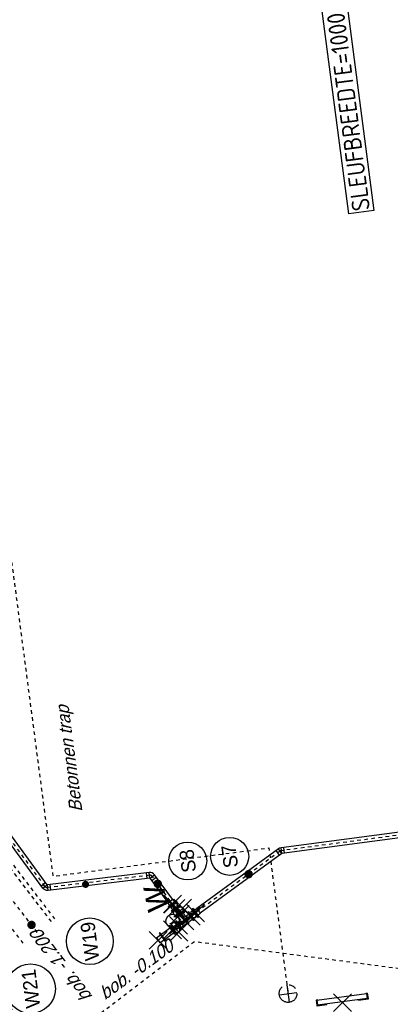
# Model space of a CAD drawing. Header units: metres. Extents: x 118052 to 118564, y 454784 to 455719.
# Tile 109 of 160: x 118486 to 118496, y 455251 to 455278. Entities that reach past the tile are written whole.
import ezdxf
from ezdxf.enums import TextEntityAlignment as Align

# ---------------------------------------------------------------- set-up
doc = ezdxf.new("R2010")
doc.units = ezdxf.units.M
doc.header["$LTSCALE"] = 0.5
doc.header["$PDMODE"] = 3
doc.header["$PDSIZE"] = 0.25
for name, pattern in [('Tauw_HIDDEN2', [5.6, 4, -1.6]), ('Tauw_L_Center1', [13, 8, -1.67, 1.66, -1.67]), ('Tauw_L_Center2', [6.4990000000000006, 4, -0.833, 0.833, -0.833])]:
    doc.linetypes.add(name, pattern=pattern)
for name, color, linetype in [('EL_N_A_EB00----REVISIE~-_-----', 1, 'Continuous'), ('GRAAFWERKZAAMHEDEN', 6, 'Continuous'), ('Koningsstal VIEUWPORT', 254, 'Continuous'), ('TOPOD22', 6, 'Continuous'), ('ZU_B_-_AL999---LW_bet1000-125_gw__18_^200~N_-----', 1, 'Continuous'), ('ZU_B_-_AL999---LW_bet1000-125_gw__20_^200~M_-----', 1, 'Continuous'), ('ZU_B_-_EL999---LD_pvc160_vbr11~H_-----', 1, 'Tauw_L_Center2'), ('ZU_B_-_EL999---LW_bet1000-125_gw~H_-----', 1, 'Tauw_L_Center1'), ('ZU_B_-_EL999---LW_bet1000-125_gw~W_-----', 8, 'Tauw_HIDDEN2'), ('ZU_B_-_ML999---LW_bet1000-125_gw__20_^200~M_-----', 1, 'Continuous'), ('ZU_B_A_EL990---L__GY-FM150_pn10~W_-----', 9, 'Continuous'), ('ZU_B_A_EL999---L__GY-AFSLUITER-150_pn10~W_-----', 9, 'Continuous'), ('ZU_N_-_AB00--E-BETON__18_^200~-_-----', 7, 'Continuous'), ('ZU_N_-_AL999---LS_pvc160_vbr11__20_^200~M_-----', 7, 'Continuous'), ('ZU_N_-_AL999---LS_pvc160_zbr34__18_^200~N_-----', 7, 'Continuous'), ('ZU_N_-_AL999---LS_pvc160_zbr34__20_^200~M_-----', 7, 'Continuous'), ('ZU_N_-_EL999---LB_PE-110_sdr00~H_-----', 2, 'Tauw_L_Center2'), ('ZU_N_-_EL999---LS_pvc160_vbr11~H_-----', 2, 'Tauw_L_Center2'), ('ZU_N_-_EL999---LS_pvc160_vbr11~W_-----', 8, 'Continuous'), ('ZU_N_-_EL999---LS_pvc160_zbr34~H_-----', 2, 'Tauw_L_Center2'), ('ZU_N_-_EL999---LS_pvc160_zbr34~W_-----', 8, 'Continuous'), ('ZU_N_-_EL999---SYM_HYDRANT~-_002--', 2, 'Tauw_L_Center2'), ('ZU_N_-_ML999---LS_pvc160_vbr11__20_^200~M_-----', 7, 'Continuous'), ('ZU_N_-_ML999---LS_pvc160_zbr34__20_^200~M_-----', 7, 'Continuous'), ('ZU_N_A_EL995---A__---Rioolspindelschuif-900~-_-----', 7, 'Continuous'), ('ZU_N_A_EL999---L__GY-AFSLUITER-150_pn10~W_-----', 8, 'Continuous'), ('ZU_N_A_EL999---L__GY-PEvv150-160_pn10~W_-----', 8, 'Continuous'), ('ZU_N_A_EL999---L__GY-RU-NT-150_pn10~W_-----', 8, 'Continuous')]:
    doc.layers.add(name, color=color, linetype=linetype)
doc.styles.add('BURO-025', font='Isocp.shx', dxfattribs={"height": 500})
doc.styles.add('ROMANS', font='tcb_ltype.shx')
doc.styles.add('TAUW-ISOCP', font='tcb_isocp.shx')
doc.styles.add('tcb_isocp', font='tcb_isocp.shx')

# ---------------------------------------------------------------- blocks, each defined once
blk = doc.blocks.new('meAF150T-Z')
for p, q in [((-210, 104.5), (-207, 107.5)), ((-210, -104.5), (-210, 104.5)), ((-207, 107.5), (-207, 142.5)), ((-207, 142.5), (-191, 142.5)), ((-207, -107.5), (-207, 107.5)), ((-191, 142.5), (-191, -142.5)), ((-186.4109078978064, 91.3897357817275), (-175, 88.62903225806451)), ((-175, 88.79839818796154), (-175, -81.20160181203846)), ((-35, 88.6290322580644), (-23.58909210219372, 91.38973578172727)), ((-35, 88.79839818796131), (-35, -81.20160181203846)), ((-19, -142.5), (-19, 142.5)), ((-19, 142.5), (-3, 142.5)), ((-3, 142.5), (-3, 107.5)), ((-3, 107.5), (-3, -107.5)), ((-3, 107.5), (0, 104.5)), ((0, 104.5), (0, -104.5)), ((-207, -107.5), (-210, -104.5)), ((-207, -142.5), (-207, -107.5)), ((-191, -142.5), (-207, -142.5)), ((-174.9999999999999, -88.62903225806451), (-186.4109078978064, -91.38973578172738)), ((-23.58909210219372, -91.38973578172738), (-35, -88.62903225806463)), ((-3, -142.5), (-19, -142.5)), ((0, -104.5), (-3, -107.5)), ((-3, -107.5), (-3, -142.5))]:
    blk.add_line(p, q)
blk.add_lwpolyline([(-120, 15), (-90, 15), (-90, -15), (-120, -15)], close=True)
blk.add_circle((-105, 0), 61.83956621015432)
for centre, radius, start, end in [((-185, 97.22148842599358), 6, 180, 256.3994574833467), ((-105, 88.79839818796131), 70.00000000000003, 0, 180), ((-25, 97.22148842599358), 6.000000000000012, 283.6005425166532, 0), ((-185, -97.2214884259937), 6.000000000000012, 103.6005425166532, 180), ((-105, -81.20160181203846), 70.00000000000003, 180, 0), ((-25, -97.2214884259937), 6, 0, 76.39945748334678)]:
    blk.add_arc(centre, radius, start, end)
for p in [(-210, 0), (-105, 158.7983981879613), (0, 0)]:
    blk.add_point(p)
blk = doc.blocks.new('_PE150160')
at = {"color": 0}
for p, q in [((0, 104.5), (0, -104.5)), ((3.000000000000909, 142.5), (3.000000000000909, -142.5)), ((19.00000000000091, 142.5), (3.000000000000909, 142.5)), ((19.00000000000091, 142.5), (19.00000000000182, -142.5)), ((19.00000000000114, 85), (106, 85)), ((39.00000000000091, 85), (19.00000000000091, 85)), ((106, 85), (106, -85)), ((19.00000000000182, -142.5), (3.000000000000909, -142.5)), ((19.00000000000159, -85), (106, -85)), ((39.00000000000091, -85), (19.00000000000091, -85))]:
    blk.add_line(p, q, dxfattribs=at)
blk.add_point((0, 0), dxfattribs=at)
blk = doc.blocks.new('_NT1-150')
at = {"color": 0}
for p, q in [((0, 142.5), (0, -142.5)), ((0, 142.5), (18, 142.5)), ((18, 142.5), (18, -142.5)), ((18, 75), (47.00000000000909, 75)), ((103.0000000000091, 75), (132, 75)), ((132, 142.5), (132, -142.5)), ((132, 142.5), (150, 142.5000000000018)), ((150, 142.5), (150, -142.5)), ((0, -142.5), (18, -142.5)), ((18, -75), (47, -75)), ((103, -75), (132, -75)), ((132, -142.5), (150, -142.5))]:
    blk.add_line(p, q, dxfattribs=at)
for centre, start, end in [((75.0000000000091, 75), 0, 180), ((75, -75), 180, 0)]:
    blk.add_arc(centre, 28, start, end, dxfattribs=at)
for p in [(0, 0), (150, 0)]:
    blk.add_point(p, dxfattribs=at)
blk = doc.blocks.new('FNZ150')
for p, q in [((-142.5, 19.00000000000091), (142.5, 19.00000000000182)), ((-142.5, 19.00000000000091), (-142.5, 3.000000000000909)), ((-142.5, 3.000000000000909), (142.5, 3.000000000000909)), ((-104.5, 0), (104.5, 0)), ((-85, 39.00000000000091), (-85, 19.00000000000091)), ((85, 39.00000000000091), (85, 19.00000000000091)), ((142.5, 19.00000000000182), (142.5, 3.000000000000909))]:
    blk.add_line(p, q)
blk.add_point((0, 0))
blk = doc.blocks.new('_T150-150')
for p, q in [((-180.9999999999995, 85), (-84.99999999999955, 85)), ((-85, 180.9999999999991), (-84.99999999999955, 85)), ((85, 180.9999999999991), (85.00000000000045, 85.00000000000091)), ((85.00000000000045, 85), (180.9999999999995, 85.00000000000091)), ((-180.9999999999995, -85), (180.9999999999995, -84.99999999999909))]:
    blk.add_line(p, q)
blk.add_point((0, 0))
for p, rotation in [((-220.0000000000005, 0), 270), ((0, 220), 180), ((220.0000000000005, 9.094947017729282e-13), 90)]:
    blk.add_blockref('FNZ150', p, dxfattribs=dict(rotation=rotation))
blk = doc.blocks.new('45')
at = {"linetype": 'Continuous'}
blk.add_circle((0, 0), 0.7667028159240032, dxfattribs=at)
at = {"linetype": 'Continuous', "style": 'ROMANS'}
blk.add_text('w', height=3, rotation=180, dxfattribs=at).set_placement((-1.409894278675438, -0.2168053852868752))
blk = doc.blocks.new('KSB900')
at = {"color": 0}
for p, q in [((-725, 0), (-450, 0)), ((-450, 0), (-450, -20)), ((450, 0), (725, 0)), ((450, 0), (450, -20)), ((725, -20), (725, 0)), ((-725, -20), (-725, -9.094947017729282e-13)), ((-725, -20), (-450, -20)), ((-725, -170), (-685, -170)), ((-705, -24), (705, -24)), ((-705, -166), (-705, -24)), ((704.9999999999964, -166), (-705, -166)), ((450, -20), (725, -20)), ((725, -170), (685, -170)), ((704.9999999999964, -166), (705, -24))]:
    blk.add_line(p, q, dxfattribs=at)
for points in [[(-685, -170), (-725, -170), (-725, -20), (-685, -20)], [(-685, -166), (-721, -166), (-721, -24), (-685, -24)], [(685, -170), (725, -170), (725, -20), (685, -20)], [(685, -166), (721, -166), (721, -24), (685, -24)]]:
    blk.add_lwpolyline(points, dxfattribs=at)
blk.add_point((0, 0), dxfattribs=at)
blk = doc.blocks.new('zuhydrt1')
for p, q in [((-0.5, 0), (0.5, 0)), ((0, -0.5), (0, 0.5035136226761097))]:
    blk.add_line(p, q)
at = {"color": 15}
blk.add_line((0, -0.5), (0, -0.5), dxfattribs=at)
blk.add_line((0, -0.5), (0, -0.5), dxfattribs=at)
blk.add_circle((0, 0), 0.5)
blk = doc.blocks.new('A$C6DFC50BF')
at = {"layer": 'GRAAFWERKZAAMHEDEN'}
blk.add_lwpolyline([(60761.49024009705, -40778.99283856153), (68184.67216813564, -40778.99283859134), (68184.67216819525, -41492.68391767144), (60761.49024021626, -41492.68391767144)], close=True, dxfattribs=at)
at = {"layer": 'GRAAFWERKZAAMHEDEN', "color": 2, "style": 'BURO-025'}
blk.add_text('SLEUFBREEDTE=1000mm', height=500, rotation=359.9837082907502, dxfattribs=at).set_placement((60795.52358865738, -41388.64838200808))
blk = doc.blocks.new('Leidingen')
at = {"layer": 'ZU_B_-_EL999---LD_pvc160_vbr11~H_-----'}
blk.add_lwpolyline([(-223841.1941884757, 7375.503761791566), (-223842.0472780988, 16360.03972124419), (-221247.6269789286, 26046.2321074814), (-227048.5729626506, 36091.56326435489)], dxfattribs=at)
at = {"layer": 'ZU_B_-_EL999---LW_bet1000-125_gw~H_-----'}
blk.add_lwpolyline([(-220411.8682262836, 30397.3128987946), (-218069.3023809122, 31750.09011732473, -0.1316524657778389), (-217319.3216283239, 31951.12313017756), (-209642.3647336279, 31951.85206402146, 0.03290867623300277), (-209445.5542626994, 31964.8384203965), (-207606.0560281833, 32208.47741450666)], format="xyb", dxfattribs=at)
at = {"layer": 'ZU_B_-_EL999---LW_bet1000-125_gw~W_-----'}
for points in [[(-220661.9092859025, 30830.30189230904), (-218319.343440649, 32183.07911091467, -0.1316524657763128), (-217319.3691037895, 32451.12312784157), (-209642.4122089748, 32451.85206173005, 0.03290867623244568), (-209511.2052285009, 32460.50963270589), (-207671.706993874, 32704.1486268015)], [(-220161.827166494, 29964.32390537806), (-217819.2613213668, 31317.10112388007, -0.1316524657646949), (-217319.274152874, 31451.12313239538), (-209642.317258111, 31451.85206629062, 0.0329086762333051), (-209379.9032969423, 31469.16720809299), (-207540.4050625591, 31712.80620222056)], [(-220099.3169016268, 29856.07665692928), (-217756.7510564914, 31208.85387555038, -0.1316524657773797), (-217319.2622840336, 31326.12313295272), (-209642.3053893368, 31326.8520669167, 0.03290867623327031), (-209363.4905555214, 31345.24940503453), (-207523.9923210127, 31588.88839914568)]]:
    blk.add_lwpolyline(points, format="xyb", dxfattribs=at)
at = {"layer": 'ZU_B_-_ML999---LW_bet1000-125_gw__20_^200~M_-----', "flags": 128}
blk.add_lwpolyline([(-220181.5903581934, 30530.29300467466, 0, 0, 0), (-220134.3756184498, 30640.61421003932, 0, 91.82399999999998, 0), (-220137.9733815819, 30632.2077340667, 91.82399999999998, 169.728, 0), (-220148.2000942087, 30608.31216103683, 169.728, 221.712, 0), (-220163.5259987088, 30572.50189780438, 221.712, 240, 0), (-220181.5903581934, 30530.29300467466, 240, 221.712, 0), (-220199.6547175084, 30488.08411146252, 221.712, 169.728, 0), (-220214.9806220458, 30452.2738481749, 169.728, 91.82399999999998, 0), (-220225.207334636, 30428.37827508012, 91.82399999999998, 0, 0), (-220228.8050978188, 30419.97179929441, 0, 0, 0), (-220181.5903581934, 30530.29300467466, 0, 0, 0), (-220592.4826696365, 29570.20860307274, 0, 0, 0)], format="xyseb", dxfattribs=at)
at = {"layer": 'ZU_B_-_ML999---LW_bet1000-125_gw__20_^200~M_-----'}
for centre, radius in [((-221960.7731133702, 30789.81713263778), 699.4616807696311), ((-220851.6263729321, 28964.69757215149), 658.6342439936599)]:
    blk.add_circle(centre, radius, dxfattribs=at)
at = {"layer": 'ZU_B_A_EL990---L__GY-FM150_pn10~W_-----'}
for p, q in [((-220999.3169826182, 27094.00670475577), (-221148.397101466, 27012.3053085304)), ((-221148.397101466, 27012.3053085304), (-220926.8421388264, 26608.0351036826)), ((-220880.648128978, 26997.11525408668), (-221130.5765636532, 26860.14526635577)), ((-220872.9585857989, 26983.08418412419), (-221122.8870205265, 26846.11419627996)), ((-220999.3169826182, 27094.00670475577), (-220777.7620198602, 26689.73649995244)), ((-220872.9585857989, 26983.08418412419), (-220880.648128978, 26997.11525408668)), ((-221122.8870205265, 26846.11419627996), (-221130.5765636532, 26860.14526635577)), ((-220967.6543676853, 26562.86197042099), (-220717.7259330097, 26699.8319582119)), ((-220959.9648246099, 26548.83090041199), (-220710.0363899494, 26685.80088814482)), ((-220925.1992439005, 26564.46273980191), (-220741.91839176, 26664.90739746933)), ((-220777.7620198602, 26689.73649995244), (-220768.1500908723, 26672.19766236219)), ((-220717.7259330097, 26699.8319582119), (-220710.0363899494, 26685.80088814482)), ((-220967.6543676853, 26562.86197042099), (-220959.9648246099, 26548.83090041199)), ((-220926.8421388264, 26608.0351036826), (-220917.2302098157, 26590.49626620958))]:
    blk.add_line(p, q, dxfattribs=at)
for p in [(-221073.8570420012, 27053.15600666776), (-220833.5588178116, 26614.68506866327)]:
    blk.add_point(p, dxfattribs=at)
at = {"layer": 'ZU_N_-_AB00--E-BETON__18_^200~-_-----', "flags": 128}
blk.add_lwpolyline([(-219245.649283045, 28872.56974509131, 0, 0, 0), (-219346.4492830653, 28872.56974502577, 0, 77.13215999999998, 0), (-219338.7683231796, 28872.5697449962, 77.13215999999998, 142.57152, 0), (-219316.935043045, 28872.56974498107, 142.57152, 186.23808, 0), (-219284.2153630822, 28872.56974508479, 186.23808, 201.6, 0), (-219245.649283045, 28872.56974509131, 201.6, 186.23808, 0), (-219207.0832030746, 28872.56974504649, 186.23808, 142.57152, 0), (-219174.363523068, 28872.56974508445, 142.57152, 77.13215999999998, 0), (-219152.5302430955, 28872.56974515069, 77.13215999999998, 0, 0), (-219144.8492831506, 28872.56974511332, 0, 0, 0), (-219245.649283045, 28872.56974509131, 0, 0, 0), (-217558.5968719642, 28872.56974615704, 0, 0, 0)], format="xyseb", dxfattribs=at)
at = {"layer": 'ZU_N_-_EL999---LB_PE-110_sdr00~H_-----', "flags": 128}
blk.add_lwpolyline([(-187114.9857488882, 29756.10453470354), (-218898.9588392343, 29756.10453469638), (-218898.9588391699, 23624.35979831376), (-223036.6502300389, 23624.35979831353)], dxfattribs=at)
at = {"layer": 'ZU_N_-_EL999---LS_pvc160_vbr11~H_-----'}
blk.add_lwpolyline([(-207400.5396748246, 423.700595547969), (-207400.5396746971, 1809.027189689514, 0.4139953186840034), (-207482.4785693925, 1891.027166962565), (-218903.6576117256, 1903.668194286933, -0.4134970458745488), (-218985.5963875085, 1985.52862634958), (-219021.4141560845, 23287.2168978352, 0.1255619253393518), (-219031.5048029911, 23326.48626042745), (-220398.1384373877, 25820.17572806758)], format="xyb", dxfattribs=at)
at = {"layer": 'ZU_N_-_EL999---LS_pvc160_vbr11~W_-----', "linetype": 'Continuous'}
for p, q in [((-219140.1078685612, 23358.19389591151), (-218999.7971674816, 23435.08932590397)), ((-219101.6601536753, 23288.03854539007), (-218961.349452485, 23364.93397536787)), ((-219101.4140403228, 23287.08075613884), (-218941.4142718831, 23287.35303953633)), ((-219101.2778985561, 23207.08087192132), (-218941.2781302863, 23207.35315534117))]:
    blk.add_line(p, q, dxfattribs=at)
at = {"layer": 'ZU_N_-_EL999---LS_pvc160_vbr11~W_-----'}
for points in [[(-207320.5396748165, 423.7005955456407), (-207320.5396746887, 1809.027189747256, 0.4139953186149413), (-207482.4189542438, 1971.027144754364), (-218903.5979965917, 1983.66817208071, -0.4134970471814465), (-218905.5965033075, 1985.664767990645), (-218941.4142718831, 23287.35303953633, 0.1255619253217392), (-218961.349452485, 23364.93397536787), (-220327.9830868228, 25858.6234429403)], [(-207480.5396748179, 423.7005955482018), (-207480.5396746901, 1809.027189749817, 0.4139953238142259), (-207482.5381843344, 1811.027189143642), (-218903.7172268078, 1823.668216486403, -0.4134970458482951), (-219065.5962716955, 1985.392484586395), (-219101.4140403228, 23287.08075613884, 0.125561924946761), (-219101.6601536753, 23288.03854539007), (-220468.2937879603, 25781.72801313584)]]:
    blk.add_lwpolyline(points, format="xyb", dxfattribs=at)
at = {"layer": 'ZU_N_-_EL999---LS_pvc160_zbr34~H_-----'}
blk.add_lwpolyline([(-220019.6350964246, 26570.40488041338), (-219269.0458847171, 26981.75541083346, 0.2711625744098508), (-219226.4591270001, 27052.82160080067), (-219196.7465750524, 29942.70696578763, -0.271162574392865), (-219154.159817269, 30013.77315574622), (-215904.3884118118, 31794.76756790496), (-213978.6128126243, 32850.16351839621, -0.1261833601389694), (-213939.1427987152, 32860.2542615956), (-191743.3956445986, 32843.71425155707, 0.4144502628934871), (-191661.334539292, 32925.71938579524), (-191661.6602323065, 38104.46081233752)], format="xyb", dxfattribs=at)
at = {"layer": 'ZU_N_-_EL999---LS_pvc160_zbr34~W_-----', "linetype": 'Continuous'}
for p, q in [((-219192.6075329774, 30083.92850595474), (-219115.7121016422, 29943.61780548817)), ((-219122.4521826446, 30122.37622157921), (-219045.5567514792, 29982.06552113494)), ((-219277.5648288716, 29863.53367581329), (-219117.573285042, 29861.88871195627)), ((-219276.7423469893, 29943.52944771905), (-219116.7508031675, 29941.88448380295)), ((-219377.6489506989, 27013.46304546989), (-219300.7535193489, 26873.15234500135)), ((-219307.493600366, 27051.91076109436), (-219230.5981691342, 26911.60006064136)), ((-219306.4548989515, 27053.64408279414), (-219146.4633550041, 27051.99911886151)), ((-219305.632417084, 27133.63985470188), (-219145.6408732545, 27131.99489084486))]:
    blk.add_line(p, q, dxfattribs=at)
at = {"layer": 'ZU_N_-_EL999---LS_pvc160_zbr34~W_-----'}
for points in [[(-220058.082811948, 26640.56023065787), (-219307.493600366, 27051.91076109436, 0.2711625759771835), (-219306.4548989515, 27053.64408279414), (-219276.7423469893, 29943.52944771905, -0.271162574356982), (-219192.6075329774, 30083.92850595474), (-215942.8361274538, 31864.92291810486), (-214017.0605283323, 32920.31886866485, -0.1261833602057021), (-213939.08318364, 32940.25423945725), (-191743.3360294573, 32923.71422934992, 0.4144502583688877), (-191741.3345391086, 32925.71435452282), (-191741.6602321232, 38104.4557810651)], [(-219981.1873808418, 26500.24953022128), (-219230.5981691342, 26911.60006064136, 0.2711625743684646), (-219146.4633550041, 27051.99911886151), (-219116.7508031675, 29941.88448380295, -0.2711625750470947), (-219115.7121016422, 29943.61780548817), (-215865.940696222, 31724.61221765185), (-213940.1650969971, 32780.00816819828, -0.1261833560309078), (-213939.2024138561, 32780.25428386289), (-191743.4552595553, 32763.71427374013, 0.4144502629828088), (-191581.3345395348, 32925.72441701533), (-191581.6602324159, 38104.46584360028)]]:
    blk.add_lwpolyline(points, format="xyb", dxfattribs=at)
at = {"layer": 'ZU_N_-_ML999---LS_pvc160_vbr11__20_^200~M_-----', "flags": 128}
blk.add_lwpolyline([(-219557.8925496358, 24286.98331442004, 0, 0, 0), (-219650.7537136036, 24210.9780235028, 0, 91.82399999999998, 0), (-219643.6776928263, 24216.76962662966, 91.82399999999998, 169.728, 0), (-219623.563964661, 24233.23237266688, 169.728, 221.712, 0), (-219593.4212310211, 24257.90369014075, 221.712, 240, 0), (-219557.8925496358, 24286.98331442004, 240, 221.712, 0), (-219522.3638684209, 24316.06293866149, 221.712, 169.728, 0), (-219492.2211346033, 24340.73425617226, 169.728, 91.82399999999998, 0), (-219472.1074064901, 24357.19700215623, 91.82399999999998, 0, 0), (-219465.0313859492, 24362.98860531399, 0, 0, 0), (-219557.8925496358, 24286.98331442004, 0, 0, 0), (-219404.9040452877, 24412.20181601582, 0, 0, 0)], format="xyseb", dxfattribs=at)
at = {"layer": 'ZU_N_-_ML999---LS_pvc160_vbr11__20_^200~M_-----'}
blk.add_circle((-218990.9678095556, 24751.00161905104), 534.9098183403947, dxfattribs=at)
at = {"layer": 'ZU_N_-_ML999---LS_pvc160_zbr34__20_^200~M_-----', "flags": 128}
blk.add_lwpolyline([(-219493.1460152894, 26858.94028628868, 0, 0, 0), (-219552.7780777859, 26963.07489679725, 0, 91.82399999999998, 0), (-219548.2341145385, 26955.13983950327, 91.82399999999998, 169.728, 0), (-219535.3178098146, 26932.58428288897, 169.728, 221.712, 0), (-219515.9612423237, 26898.78218827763, 221.712, 240, 0), (-219493.1460152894, 26858.94028628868, 240, 221.712, 0), (-219470.3307881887, 26819.09838429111, 221.712, 169.728, 0), (-219450.9742205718, 26785.29628972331, 169.728, 91.82399999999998, 0), (-219438.0579158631, 26762.74073305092, 91.82399999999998, 0, 0), (-219433.5139527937, 26754.80567565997, 0, 0, 0), (-219493.1460152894, 26858.94028628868, 0, 0, 0), (-219232.2100215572, 26403.27152444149, 0, 0, 0)], format="xyseb", dxfattribs=at)
at = {"layer": 'ZU_N_-_ML999---LS_pvc160_zbr34__20_^200~M_-----'}
blk.add_circle((-218966.3952238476, 25939.08297748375), 534.9098183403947, dxfattribs=at)
at = {"layer": 'EL_N_A_EB00----REVISIE~-_-----'}
blk.add_blockref('A$C6DFC50BF', (-262229.9305388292, 59850.06411849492), dxfattribs=at)
at = {"layer": 'TOPOD22', "xscale": 249.9999999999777, "yscale": 249.9999999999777, "zscale": 249.9999999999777, "rotation": 183.7279797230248}
blk.add_blockref('45', (-220587.8044880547, 26579.43636424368), dxfattribs=at)
at = {"layer": 'ZU_B_A_EL999---L__GY-AFSLUITER-150_pn10~W_-----', "ltscale": 0.01, "rotation": 118.7243634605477}
blk.add_blockref('meAF150T-Z', (-220833.5588178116, 26614.68506866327), dxfattribs=at)
at = {"layer": 'ZU_N_-_EL999---SYM_HYDRANT~-_002--', "xscale": 499.9999999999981, "yscale": 499.9999999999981, "zscale": 499.9999999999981, "rotation": 180.0000000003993}
blk.add_blockref('zuhydrt1', (-223036.6502300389, 23624.35979831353), dxfattribs=at)
at = {"layer": 'ZU_N_A_EL995---A__---Rioolspindelschuif-900~-_-----', "rotation": 90.09750329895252}
blk.add_blockref('KSB900', (-223490.2624054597, 22136.91000050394), dxfattribs=at)
at = {"layer": 'ZU_N_A_EL999---L__GY-AFSLUITER-150_pn10~W_-----', "ltscale": 0.01, "rotation": 208.7243663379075}
blk.add_blockref('meAF150T-Z', (-220433.9751304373, 26343.33128903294), dxfattribs=at)
at = {"layer": 'ZU_N_A_EL999---L__GY-AFSLUITER-150_pn10~W_-----', "ltscale": 0.005, "rotation": 208.620182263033}
blk.add_blockref('meAF150T-Z', (-220433.9751309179, 26343.33127797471), dxfattribs=at)
at = {"layer": 'ZU_N_A_EL999---L__GY-PEvv150-160_pn10~W_-----', "ltscale": 0.01}
for p, rotation in [((-220112.4074202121, 26519.12679781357), 28.72436390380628), ((-220449.081659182, 25913.13156787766), 298.7243634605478)]:
    blk.add_blockref('_PE150160', p, dxfattribs=dict(at, rotation=rotation))
at = {"layer": 'ZU_N_A_EL999---L__GY-RU-NT-150_pn10~W_-----', "ltscale": 0.01}
for name, p, rotation in [('_NT1-150', (-220249.8173407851, 26444.25655106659), 28.72436633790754), ('_NT1-150', (-220249.6341270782, 26443.92150797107), 28.72436390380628), ('_T150-150', (-220626.9023385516, 26237.6000621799), 298.7243646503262), ('_NT1-150', (-220449.081638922, 25913.13157568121), 118.7243646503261), ('_NT1-150', (-220449.081659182, 25913.13156787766), 118.7243634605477)]:
    blk.add_blockref(name, p, dxfattribs=dict(at, rotation=rotation))
at = {"layer": 'ZU_B_-_AL999---LW_bet1000-125_gw__18_^200~N_-----', "style": 'tcb_isocp', "oblique": 20.00023775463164}
for s, rotation, p in [('bob. -2.200', 30.00543050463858, (-223563.9740549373, 30733.28165590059)), ('bob. -1.200', 30.00543198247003, (-222409.7513418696, 29073.42175229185))]:
    blk.add_text(s, height=359.9999999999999, rotation=rotation, dxfattribs=at).set_placement(p)
at = {"layer": 'ZU_B_-_AL999---LW_bet1000-125_gw__20_^200~M_-----', "style": 'tcb_isocp'}
for s, p in [('W21', (-221960.7731133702, 30789.81713263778)), ('W19', (-220851.6263729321, 28964.69757215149))]:
    blk.add_text(s, height=399.9999999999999, dxfattribs=at).set_placement(p, align=Align.MIDDLE)
at = {"layer": 'ZU_N_-_AB00--E-BETON__18_^200~-_-----', "style": 'TAUW-ISOCP', "oblique": 20.00023775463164}
blk.add_text('Betonnen trap', height=359.9999999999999, dxfattribs=at).set_placement((-217198.5968719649, 28692.56974639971))
at = {"layer": 'ZU_N_-_AL999---LS_pvc160_vbr11__20_^200~M_-----', "style": 'tcb_isocp'}
blk.add_text('S7', height=399.9999999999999, dxfattribs=at).set_placement((-218990.9678095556, 24751.00161905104), align=Align.MIDDLE)
at = {"layer": 'ZU_N_-_AL999---LS_pvc160_zbr34__18_^200~N_-----', "ltscale": 0.005, "style": 'tcb_isocp', "oblique": 20.00023775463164}
blk.add_text('bob. -0.100', height=359.9999999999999, rotation=298.7243626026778, dxfattribs=at).set_placement((-222558.9451340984, 28759.94381306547))
at = {"layer": 'ZU_N_-_AL999---LS_pvc160_zbr34__20_^200~M_-----', "style": 'tcb_isocp'}
blk.add_text('S8', height=399.9999999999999, dxfattribs=at).set_placement((-218966.3952238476, 25939.08297748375), align=Align.MIDDLE)

msp = doc.modelspace()

# ---------------------------------------------------------------- block references
at = {"layer": 'Koningsstal VIEUWPORT', "color": 6, "xscale": 0.0009975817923, "yscale": 0.0009975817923, "zscale": 0.0009975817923, "rotation": 97.46987594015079}
msp.add_blockref('Leidingen', (118487.8519961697, 455474.6886337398), dxfattribs=at)

doc.saveas('drawing.dxf')
